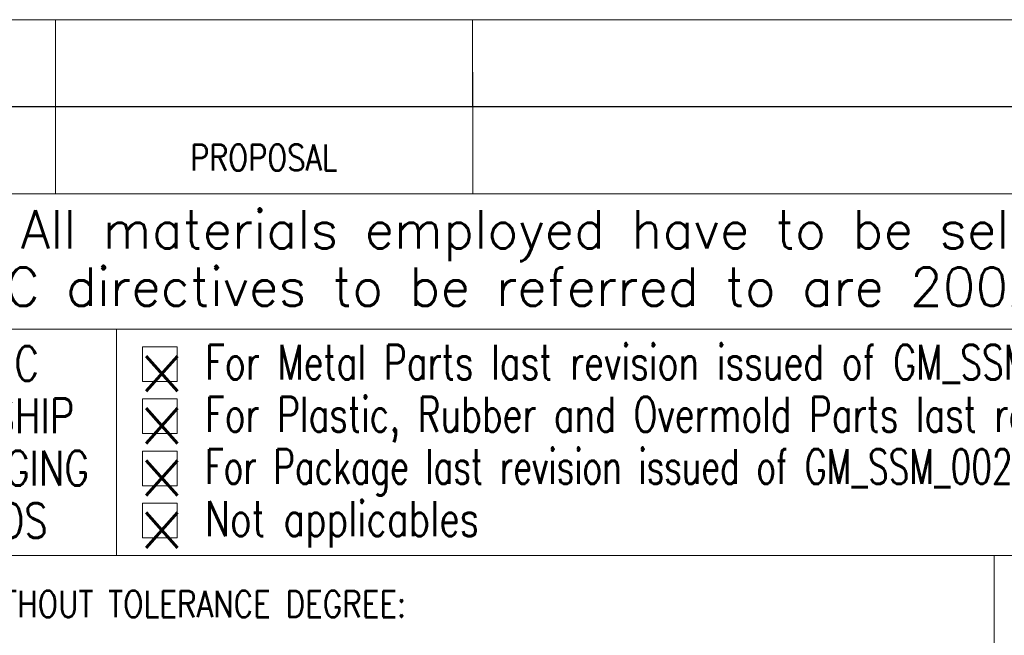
# Model space of a CAD drawing. Header units: millimetres. Extents: x 4 to 836, y 5 to 589.
# Tile 37 of 75: x 660 to 717, y 40 to 76. Entities that reach past the tile are written whole.
import ezdxf

# ---------------------------------------------------------------- set-up
doc = ezdxf.new("R2010")
doc.units = ezdxf.units.MM
doc.layers.add('1', color=7, linetype='Continuous', true_color=0xffffff)
doc.layers.add('256', color=7, linetype='Continuous', true_color=0xffffff)
doc.styles.add('blockfont', font='simplex.shx')

# ---------------------------------------------------------------- blocks, each defined once
blk = doc.blocks.new('TabularNote1')
at = {"layer": '1', "color": 7, "linetype": 'Continuous', "lineweight": 18}
for p, q in [((8, 5), (16, 5)), ((16, 5), (16, 0)), ((16, 5), (40, 5)), ((40, 5), (40, 0)), ((40, 5), (140, 5)), ((8, 0), (16, 0)), ((16, 0), (40, 0)), ((40, 0), (140, 0))]:
    blk.add_line(p, q, dxfattribs=at)

msp = doc.modelspace()

# ---------------------------------------------------------------- linework, layer by layer
at = {"layer": '1', "color": 4, "linetype": 'Continuous', "lineweight": 18}
for p, q in [((665.5, 58), (665.5, 45)), ((669, 58), (667, 58)), ((669, 54), (667, 54))]:
    msp.add_line(p, q, dxfattribs=at)
at = {"layer": '256', "color": 4, "linetype": 'Continuous', "lineweight": 18}
for p, q in [((662, 72.794), (662, 65.794)), ((686, 72.794), (686, 65.794)), ((646, 70.794), (836, 70.794)), ((669, 57), (667, 57)), ((667, 57), (667, 55)), ((669, 57), (669, 55)), ((669, 55), (667, 55)), ((667, 54), (667, 52)), ((669, 54), (669, 52)), ((669, 52), (667, 52)), ((667, 51), (667, 49)), ((669, 51), (667, 51)), ((669, 51), (669, 49)), ((669, 49), (667, 49)), ((669, 48), (667, 48)), ((667, 48), (667, 46)), ((669, 48), (669, 46)), ((669, 46), (667, 46))]:
    msp.add_line(p, q, dxfattribs=at)
at = {"layer": '256', "color": 3, "linetype": 'Continuous', "lineweight": 18}
for p, q in [((646, 65.794), (836, 65.794)), ((654, 58), (662, 58)), ((662, 58), (686, 58)), ((686, 58), (786, 58)), ((654, 45), (662, 45)), ((662, 45), (686, 45)), ((686, 45), (786, 45)), ((716, 45), (716, 5))]:
    msp.add_line(p, q, dxfattribs=at)

# ---------------------------------------------------------------- block references
at = {"layer": '1', "color": 172, "linetype": 'Continuous', "lineweight": 18}
msp.add_blockref('TabularNote1', (645.997, 70.806), dxfattribs=at)

# ---------------------------------------------------------------- texts
at = {"layer": '1', "color": 3, "linetype": 'Continuous', "lineweight": 25, "char_height": 2.021, "attachment_point": 7, "line_spacing_factor": 0.903614, "style": 'blockfont'}
for insert in [(666.834, 54.438), (666.834, 51.438), (666.834, 48.438), (666.834, 45.438)]:
    msp.add_mtext('\\W1.4862;X', dxfattribs=dict(at, insert=insert))
at = {"layer": '256', "color": 1, "linetype": 'Continuous', "lineweight": 13, "insert": (673.234, 70.926), "char_height": 2, "attachment_point": 7, "line_spacing_factor": 0.903614, "style": 'blockfont'}
msp.add_mtext('\\W0.9844; ', dxfattribs=at)
at = {"layer": '256', "color": 4, "linetype": 'Continuous', "lineweight": 13, "char_height": 1.5, "attachment_point": 7, "line_spacing_factor": 0.903614, "style": 'blockfont'}
for s, insert in [('\\W0.8132;PROPOSAL', (669.739, 67.126)), ('\\W0.8308;DIMESIONS WITHOUT TOLERANCE DEGREE:', (647.621, 41.451))]:
    msp.add_mtext(s, dxfattribs=dict(at, insert=insert))
at = {"layer": '256', "color": 3, "linetype": 'Continuous', "lineweight": 13, "line_spacing_factor": 0.903614, "style": 'blockfont'}
for s, insert, char_height, attachment_point in [('\\W0.9988;All materials employed have to be selected among RoHS compliant materials:', (660.003, 61.917), 2.2, 7), ('\\W0.9983;the EC directives to be referred to are 2002/95/EC and correlated subsequent ones.', (651.203, 58.617), 2.2, 7), ('\\W0.7821;DATALOGIC\\PWORKMANSHIP\\PAND PACKAGING\\PSTANDARDS', (655.612, 46), 2, 8), ('\\W0.7354;For Metal Parts last revision issued of GM_SSM_010_SPM. Unless otherwise specified, surfaces shall be category', (670.606, 54.444), 2, 7), ('\\W0.7316;For Plastic, Rubber and Overmold Parts last revision issued of GM_SSM_004_SPP. Unless otherwise specified, surfaces shall be category', (670.606, 51.444), 2, 7), ('\\W0.6940;For Package last revision issued of GM_SSM_002_SPS and GM_SSM_007_SPI.', (670.606, 48.444), 2, 7), ('\\W0.7629;Not applicables', (670.606, 45.444), 2, 7)]:
    msp.add_mtext(s, dxfattribs=dict(at, insert=insert, char_height=char_height, attachment_point=attachment_point))

doc.saveas('drawing.dxf')
